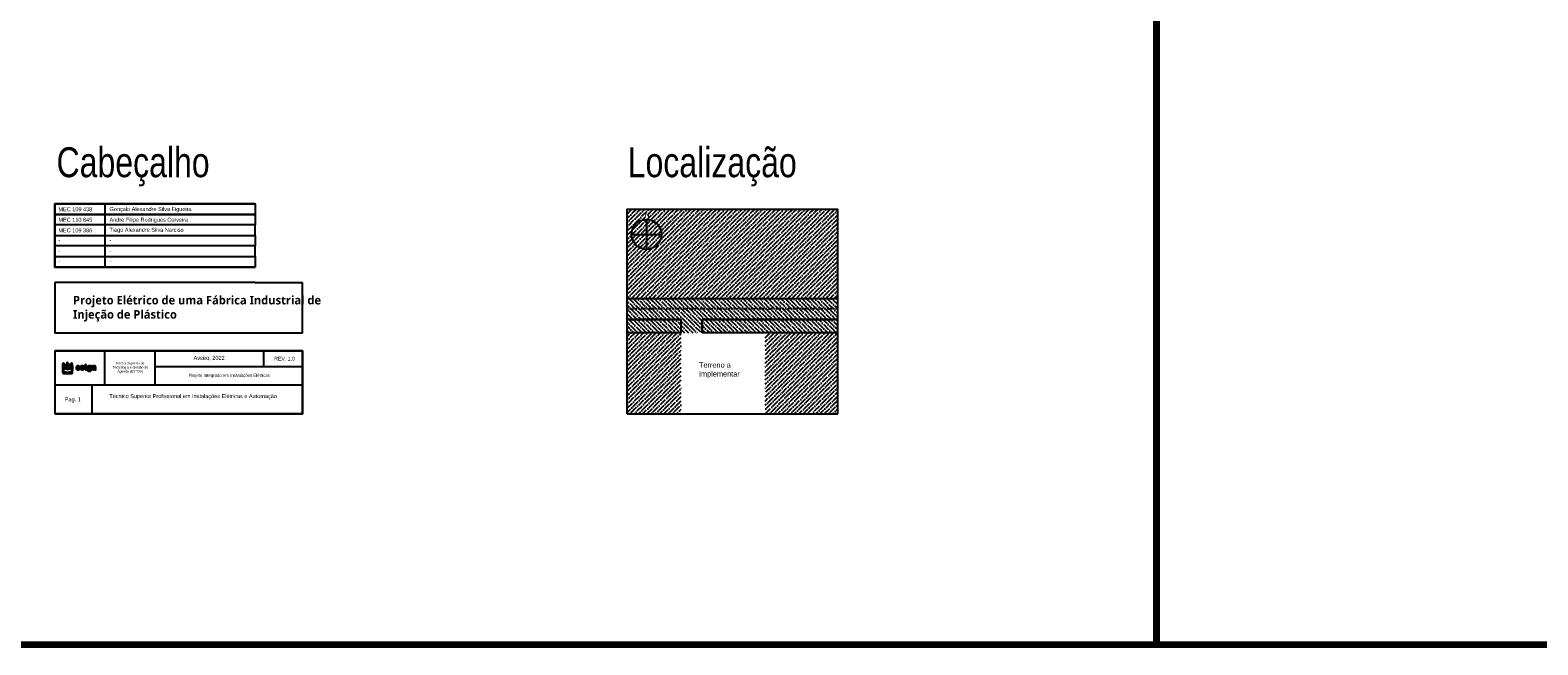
# Model space of a CAD drawing. Header units: millimetres. Extents: x -559 to 10735, y -2326 to 222.
# Tile 43 of 106: x 473 to 2076, y -2326 to -1672. Entities that reach past the tile are written whole.
import ezdxf

# ---------------------------------------------------------------- set-up
doc = ezdxf.new("R2010")
doc.units = ezdxf.units.MM
doc.header["$LTSCALE"] = 4
doc.linetypes.add('DASHED', pattern=[0.75, 0.5, -0.25])
for name, color, linetype in [('Limite do Plano', 255, 'Continuous'), ('Modelo', 251, 'Continuous'), ('Texto Cabeçalho', 3, 'Continuous'), ('Titulos de Pagina', 1, 'Continuous')]:
    doc.layers.add(name, color=color, linetype=linetype)
doc.styles.add('STYLE1', font='txt', dxfattribs={"width": 0.8})
pattern_1 = [(315, (3188.1996, -655.145), (6.173926, -1.683798), [7.9375, -1.5875, 0, -1.5875])]

msp = doc.modelspace()

# ---------------------------------------------------------------- hatches: boundary and pattern name
at = {"layer": 'Modelo', "true_color": 0x136734}
h = msp.add_hatch(dxfattribs=at)
h.set_pattern_fill('ANSI36', color=116)
h.set_pattern_definition([(45, (39.007, 0), (1.683798, 6.173926), [7.9375, -1.5875, 0, -1.5875])])
h.paths.add_polyline_path([(1331.3, -1957.5), (1331.3, -1862.4), (1107.8, -1862.4), (1107.8, -1957.5)])
h.paths.add_polyline_path([(1165.1, -1994.1), (1107.8, -1994.1), (1107.8, -2080.4), (1165.1, -2080.4)])
h.paths.add_polyline_path([(1331.3, -1994.1), (1254.6, -1994.1), (1254.6, -2080.4), (1331.3, -2080.4)])
at = {"layer": 'Modelo', "true_color": 0x000000}
h = msp.add_hatch(dxfattribs=at)
h.set_pattern_fill('ANSI36', color=18, angle=-90)
h.set_pattern_definition(pattern_1)
h.paths.add_polyline_path([(1331.3, -1979.8), (1331.3, -1957.5), (1107.8, -1957.5), (1107.8, -1979.8), (1165.1, -1979.8), (1165.1, -1994.1), (1187.5, -1994.1), (1187.5, -1979.8)])
at = {"layer": 'Modelo', "true_color": 0x939598}
h = msp.add_hatch(dxfattribs=at)
h.set_pattern_fill('ANSI36', color=252, angle=-90)
h.set_pattern_definition(pattern_1)
h.paths.add_polyline_path([(1187.5, -1979.8), (1187.5, -1994.1), (1331.3, -1994.1), (1331.3, -1979.8)])
h.paths.add_polyline_path([(1107.8, -1979.8), (1107.8, -1994.1), (1165.1, -1994.1), (1165.1, -1979.8)])
at = {"layer": 'Texto Cabeçalho'}
h = msp.add_hatch(color=256, dxfattribs=at)
h.dxf.hatch_style = 1
h.paths.add_polyline_path([(514.1, -2028.2, -0.103369), (513.8, -2028, -0.100368), (513.6, -2027.6, -0.089615), (513.5, -2027.2, 0.138861), (513.4, -2026.7, 0.04933), (512.9, -2026.2, 0.049188), (512.4, -2025.7, 0.157567), (512, -2025.6, 0.119218), (511.8, -2025.6, 0.19762), (511.7, -2025.7, 0.071776), (511.6, -2026, 0.007282), (511.6, -2026.7, -0.03039), (511.6, -2027.5, -0.109263), (511.4, -2028, -0.162003), (511.1, -2028.2, -0.093147), (510.6, -2028.3, -0.088417), (510.3, -2028.3, -0.074351), (510.1, -2028.1, -0.047695), (509.8, -2027.8, -0.013943), (509.4, -2027.4, 0.016235), (509.1, -2027, 0.021586), (508.8, -2026.7, 0.019562), (508.5, -2026.5, 0.160613), (508.3, -2026.4, 0.105218), (508.2, -2026.5, 0.031288), (508, -2026.5, 0.029869), (507.8, -2026.7, 0.028262), (507.6, -2026.8), (507.2, -2027.3), (507.2, -2031.9, 0.001459), (507.2, -2034.7, 0.014831), (507.2, -2035.9, 0.036596), (507.3, -2036.5, 0.117837), (507.5, -2036.9), (507.8, -2037.3), (512.6, -2037.3), (517.3, -2037.3), (517.6, -2036.9, 0.110111), (517.8, -2036.5, 0.037202), (517.9, -2035.8, 0.01517), (517.9, -2034.7, 0.001536), (518, -2032, 0.00222), (518, -2030.2, 0.00338), (517.9, -2028.7, 0.001252), (517.9, -2027.4, 0.085167), (517.9, -2027.2, 0.1341), (517.7, -2026.9, 0.046674), (517.3, -2026.7, 0.046093), (516.8, -2026.5, 0.175615), (516.6, -2026.5, 0.095071), (516.4, -2026.6, 0.011188), (516.2, -2026.8, 0.013085), (515.9, -2027.1, 0.010367), (515.7, -2027.5, -0.016413), (515.3, -2027.9, -0.050954), (515.1, -2028.1, -0.075762), (514.8, -2028.3, -0.085445), (514.5, -2028.3, -0.100623)])
h.paths.add_polyline_path([(514.2, -2032.3, -0.006824), (515.1, -2032.3), (516.5, -2032.3), (516.6, -2034.1), (516.6, -2035.8), (515.2, -2035.8, 0.008317), (514.4, -2035.9, 0.049732), (514, -2035.9, 0.085353), (513.7, -2036, 0.053245), (513.4, -2036.3, -0.051848), (513, -2036.6, -0.137763), (512.7, -2036.7, -0.141522), (512.4, -2036.6, -0.055915), (512, -2036.3, 0.066463), (511.7, -2036.1, 0.061609), (511.4, -2036, 0.037581), (510.9, -2035.9, 0.008945), (510.1, -2035.8), (508.6, -2035.8), (508.6, -2034.2, -0.005737), (508.6, -2033.6, -0.007758), (508.6, -2033.1, -0.005495), (508.6, -2032.6, -0.080952), (508.6, -2032.5, -0.226456), (508.7, -2032.4, -0.042121), (509, -2032.3, -0.028091), (509.5, -2032.3, -0.008218), (510.2, -2032.2, -0.007127), (511, -2032.3, -0.049297), (511.5, -2032.3, -0.091664), (511.8, -2032.4, -0.058119), (512, -2032.7, 0.049987), (512.4, -2033, 0.158555), (512.7, -2033.1, 0.161487), (513, -2033, 0.052373), (513.3, -2032.7, -0.055528), (513.6, -2032.4, -0.105577), (513.8, -2032.3, -0.055162)], flags=16)
at = {"layer": 'Texto Cabeçalho', "true_color": 0x000000}
h = msp.add_hatch(color=18, dxfattribs=at)
h.dxf.hatch_style = 1
h.paths.add_polyline_path([(522.7, -2031.6, -0.113871), (522.9, -2031.6, -0.04008), (523.4, -2031.5, -0.005228), (524.2, -2031.5), (525.8, -2031.5), (525.7, -2031, 0.048578), (525.5, -2030.4, 0.065059), (525.3, -2030, 0.068572), (524.9, -2029.6, 0.062515), (524.5, -2029.3, 0.023173), (524, -2029.2, 0.080221), (523.7, -2029.1, 0.075403), (523.3, -2029.2, 0.018955), (522.8, -2029.4, 0.076875), (522.3, -2029.7, 0.080553), (522, -2030.1, 0.076557), (521.7, -2030.7, 0.060775), (521.6, -2031.3, 0.052656), (521.7, -2032, 0.074597), (521.9, -2032.5, 0.080636), (522.3, -2033, 0.074541), (522.7, -2033.3, 0.034396), (523.2, -2033.5, 0.065799), (523.6, -2033.5, 0.069298), (524, -2033.5, 0.042275), (524.5, -2033.4, 0.054982), (524.9, -2033.2, 0.036275), (525.2, -2032.9, 0.034641), (525.5, -2032.5, 0.160063), (525.6, -2032.3, 0.390518), (525.5, -2032.2, 0.056062), (525.1, -2032.2, 0.050936), (524.7, -2032.3, 0.117799), (524.4, -2032.4, -0.16673), (524, -2032.7, -0.120242), (523.3, -2032.6, -0.124135), (522.9, -2032.3, -0.18266), (522.7, -2031.8, -0.238399)])
h.paths.add_polyline_path([(522.7, -2030.6, -0.091609), (522.9, -2030.3, -0.108903), (523.2, -2030.1, -0.078201), (523.7, -2030, -0.081241), (524.1, -2030, -0.13845), (524.4, -2030.2, -0.062207), (524.4, -2030.3, -0.039117), (524.5, -2030.4, -0.038824), (524.5, -2030.5, -0.056382), (524.6, -2030.7, -0.139014), (524.5, -2030.8, -0.168808), (524.4, -2030.9, -0.074881), (524.2, -2031, -0.012599), (523.7, -2031, -0.02814), (523.1, -2031, -0.156678), (522.8, -2030.8, -0.311186)], flags=16)
h.paths.add_polyline_path([(527.3, -2031.4, 0.01235), (528.2, -2031.7, -0.055419), (528.7, -2031.9, -0.154763), (528.9, -2032.2, -0.239194), (528.9, -2032.5, -0.128236), (528.7, -2032.8, -0.132572), (528.3, -2032.8, -0.077903), (527.9, -2032.8, -0.080674), (527.6, -2032.6, -0.168057), (527.4, -2032.4, 0.202023), (527.2, -2032.2, 0.079859), (526.9, -2032.1, 0.076974), (526.6, -2032.1, 0.15765), (526.3, -2032.2, 0.332869), (526.3, -2032.5, 0.066485), (526.6, -2032.8, 0.056587), (527, -2033.2, 0.072154), (527.5, -2033.4, 0.083014), (528.4, -2033.5, 0.097651), (529.2, -2033.3, 0.116791), (529.8, -2032.8, 0.163369), (530.1, -2032.2, 0.072663), (530, -2031.7, 0.122125), (529.8, -2031.4, 0.102823), (529.5, -2031.2, 0.04161), (529, -2031, -0.012751), (528.3, -2030.8, -0.042101), (527.8, -2030.6, -0.07158), (527.6, -2030.4, -0.207626), (527.5, -2030.2, -0.255969), (527.6, -2030, -0.085662), (527.9, -2029.9, -0.073886), (528.3, -2029.9, -0.10615), (528.7, -2030, -0.026102), (528.8, -2030, -0.033758), (528.9, -2030.1, -0.049946), (529, -2030.2, 0.44107), (529, -2030.3, 0.040945), (529.2, -2030.3, 0.036019), (529.3, -2030.4, 0.022477), (529.5, -2030.4, 0.006342), (529.7, -2030.4, 0.010544), (529.9, -2030.4, 0.004395), (530, -2030.4, 0.389495), (530, -2030.4, 0.121245), (530, -2030.1, 0.029603), (529.8, -2029.8, 0.028452), (529.6, -2029.5, 0.14911), (529.4, -2029.4, 0.027359), (528.8, -2029.3, 0.027599), (528.3, -2029.2, 0.029348), (527.8, -2029.2, 0.052114), (527.4, -2029.3, 0.051808), (526.9, -2029.5, 0.112549), (526.6, -2029.7, 0.119902), (526.5, -2030, 0.063393), (526.5, -2030.5, 0.088373), (526.6, -2030.9, 0.126496), (526.8, -2031.2, 0.068854)])
h.paths.add_polyline_path([(532.3, -2029, -0.022931), (532.3, -2028.7, 0.099329), (532.2, -2028.3, 0.135439), (532, -2028, 0.177459), (531.6, -2027.9, 0.181757), (531.4, -2028, 0.133829), (531.3, -2028.1, 0.022028), (531.3, -2028.3, 0.022866), (531.3, -2028.5, 0.018427), (531.2, -2028.7, -0.024804), (531.2, -2029, -0.110756), (531.2, -2029.2, -0.174053), (531.1, -2029.2, -0.085474), (530.9, -2029.3, 0.071854), (530.8, -2029.3, 0.117651), (530.6, -2029.4, 0.122574), (530.6, -2029.5, 0.082072), (530.6, -2029.6, 0.097504), (530.6, -2029.7, 0.076301), (530.7, -2029.8, 0.074004), (530.8, -2029.9, 0.081717), (530.9, -2030, -0.145612), (531.1, -2030.1, -0.130186), (531.2, -2030.3, -0.049038), (531.2, -2030.7, -0.005703), (531.2, -2031.5, 0.014049), (531.3, -2032.6, 0.10478), (531.4, -2033, 0.190915), (531.7, -2033.3, 0.068962), (532.2, -2033.4, 0.011052), (532.7, -2033.4, 0.089181), (533, -2033.4, 0.209026), (533.1, -2033.3, 0.103767), (533.1, -2033.1, 0.102549), (533.1, -2032.9, 0.09348), (533, -2032.8, 0.080963), (532.9, -2032.7, 0.055091), (532.7, -2032.6, -0.085661), (532.5, -2032.5, -0.172689), (532.3, -2032.4, -0.068807), (532.3, -2032, -0.006072), (532.3, -2031.2, -0.005), (532.3, -2030.4, -0.07577), (532.3, -2030.1, -0.227977), (532.5, -2030, -0.088152), (532.7, -2030, 0.044917), (532.9, -2029.9, 0.124433), (533, -2029.9, 0.149479), (533.1, -2029.8, 0.07578), (533.1, -2029.6, 0.07578), (533.1, -2029.5, 0.149479), (533, -2029.3, 0.124433), (532.9, -2029.3, 0.044917), (532.7, -2029.3, -0.050044), (532.5, -2029.2, -0.186049), (532.3, -2029.2, -0.136666)])
h.paths.add_polyline_path([(537.8, -2029.3), (537.3, -2029.3, 0.033181), (537.1, -2029.3, 0.043568), (536.9, -2029.3, 0.050115), (536.8, -2029.4, 0.187636), (536.7, -2029.5, -0.247449), (536.6, -2029.5, -0.10686), (536.5, -2029.5, -0.060386), (536.4, -2029.5, -0.023082), (536.1, -2029.4, 0.019444), (535.8, -2029.2, 0.077502), (535.5, -2029.1, 0.074546), (535.3, -2029.1, 0.017156), (534.9, -2029.2, 0.196809), (534.1, -2029.9, 0.106383), (533.7, -2031, 0.105474), (533.8, -2032.3, 0.191241), (534.5, -2033, 0.085158), (534.9, -2033.2, 0.050096), (535.4, -2033.2, 0.050301), (536, -2033.1, 0.090587), (536.4, -2032.9, -0.012552), (536.6, -2032.8, -0.257457), (536.7, -2032.8, -0.273567), (536.7, -2032.9, -0.013884), (536.7, -2033.1, -0.05592), (536.7, -2033.6, -0.118454), (536.5, -2034, -0.135537), (536.2, -2034.2, -0.084417), (535.8, -2034.2, -0.04037), (535.6, -2034.2, -0.038681), (535.3, -2034.2, -0.041248), (535.1, -2034.1, -0.099612), (535, -2034, 0.147033), (534.8, -2033.8, 0.057385), (534.3, -2033.7, 0.064117), (533.9, -2033.8, 0.359237), (533.8, -2033.9, 0.130215), (533.8, -2034, 0.023416), (533.9, -2034.2, 0.023868), (534.1, -2034.3, 0.019589), (534.2, -2034.5, 0.128655), (534.8, -2034.8, 0.067817), (535.6, -2035, 0.066219), (536.5, -2034.9, 0.103511), (537.2, -2034.5), (537.7, -2034.1), (537.7, -2031.7)])
h.paths.add_polyline_path([(536.7, -2030.8, -0.078162), (536.7, -2031.3, -0.08106), (536.6, -2031.8, -0.110055), (536.4, -2032.2, -0.05576), (536, -2032.4, -0.113803), (535.7, -2032.5, -0.118156), (535.4, -2032.5, -0.06293), (535.1, -2032.3, -0.1635), (534.9, -2031.9, -0.06554), (534.8, -2031.2, -0.065846), (534.8, -2030.6, -0.17401), (535.1, -2030.2, -0.081368), (535.5, -2030, -0.102035), (535.8, -2030, -0.109501), (536.2, -2030.1, -0.106286), (536.5, -2030.3, -0.089684)], flags=16)
h.paths.add_polyline_path([(542.4, -2030.4, 0.036016), (542.3, -2029.9, 0.07733), (542.2, -2029.6, 0.153756), (542.1, -2029.5, 0.069667), (541.6, -2029.3, 0.029511), (541, -2029.2, 0.029541), (540.4, -2029.2, 0.051631), (539.8, -2029.3, 0.085642), (539.2, -2029.5, 0.13911), (538.8, -2030, 0.300432), (538.9, -2030.3, 0.213781), (539.3, -2030.5, 0.056561), (539.5, -2030.4, 0.059268), (539.7, -2030.4, 0.06217), (539.8, -2030.3, 0.075491), (540, -2030.1, -0.163422), (540.3, -2029.8, -0.138242), (540.8, -2029.8, -0.151603), (541.2, -2030, -0.198567), (541.4, -2030.4, -0.109936), (541.3, -2030.7, -0.167168), (541.1, -2030.8, -0.0704), (540.8, -2030.9, -0.008633), (540, -2031.1, 0.031451), (539.7, -2031.1, 0.027553), (539.4, -2031.3, 0.028543), (539.1, -2031.4, 0.070294), (538.9, -2031.5, 0.107636), (538.7, -2031.9, 0.108361), (538.6, -2032.4, 0.106663), (538.8, -2032.8, 0.101341), (539.1, -2033.2, 0.072013), (539.5, -2033.4, 0.083264), (539.9, -2033.5, 0.077928), (540.4, -2033.5, 0.054111), (540.9, -2033.3, -0.023082), (541.2, -2033.2, -0.060386), (541.3, -2033.1, -0.10686), (541.4, -2033.1, -0.247449), (541.5, -2033.2, 0.188788), (541.6, -2033.3, 0.049671), (541.7, -2033.3, 0.043241), (541.9, -2033.4, 0.032838), (542.1, -2033.4, 0.022226), (542.3, -2033.4, 0.123286), (542.5, -2033.3, 0.241912), (542.5, -2033.2, 0.102416), (542.5, -2033.1, -0.071957), (542.5, -2032.9, -0.005942), (542.4, -2032.5, -0.007853), (542.4, -2031.9, -0.005973), (542.4, -2031.2, 0.006065)])
h.paths.add_polyline_path([(541.3, -2031.6, -0.172242), (541.3, -2031.7, -0.047364), (541.4, -2031.9, -0.096839), (541.3, -2032.3, -0.097339), (541.1, -2032.6, -0.098406), (540.8, -2032.8, -0.101383), (540.4, -2032.9, -0.098385), (540.1, -2032.8, -0.121124), (539.8, -2032.6, -0.129792), (539.7, -2032.3, -0.122461), (539.7, -2032, -0.103308), (539.9, -2031.8, -0.109403), (540.1, -2031.7, -0.071406), (540.4, -2031.6, -0.022133), (540.9, -2031.5, -0.034533), (541.1, -2031.5, -0.151976)], flags=16)

# ---------------------------------------------------------------- linework, layer by layer
at = {"layer": 'Limite do Plano', "lineweight": 200}
for points in [[(159.8, -403.5), (1670.6, -403.5), (1670.6, -2326), (159.8, -2326)], [(1670.6, -403.5), (3181.4, -403.5), (3181.4, -2326), (1670.6, -2326)]]:
    msp.add_lwpolyline(points, close=True, dxfattribs=at)
at = {"layer": 'Modelo', "color": 0}
for p, q in [((1128.3, -1873.5), (1128.3, -1905.2)), ((1112.4, -1889.4), (1144.1, -1889.4))]:
    msp.add_line(p, q, dxfattribs=at)
at = {"layer": 'Modelo'}
for p, q in [((499.1, -1940.4), (499.1, -1994.6)), ((712, -1940.4), (499.1, -1940.4)), ((712, -1940.4), (762.5, -1940.4)), ((762.5, -1994.6), (762.5, -1940.4)), ((1165.1, -1994.1), (1165.1, -1979.8)), ((1187.5, -1994.1), (1187.5, -1979.8)), ((762.5, -1994.6), (499.1, -1994.6)), ((499.1, -2013.2), (499.1, -2080.4)), ((499.1, -2013.2), (499.1, -2061.9)), ((552.3, -2049.6), (552.3, -2013.6)), ((605.5, -2013.2), (605.5, -2049.6)), ((721.4, -2030.2), (721.4, -2013.2)), ((762.5, -2030.2), (605.5, -2030.2)), ((499.1, -2049.6), (762.5, -2049.6)), ((538.3, -2049.6), (538.3, -2080.4)), ((1107.8, -2080.4), (1331.3, -2080.4))]:
    msp.add_line(p, q, dxfattribs=at)
at = {"layer": 'Modelo', "color": 7, "linetype": 'DASHED', "true_color": 0xffffff}
msp.add_line((1331.3, -1968.7), (1107.8, -1968.7), dxfattribs=at)
at = {"layer": 'Modelo'}
for points in [[(712, -1868.1), (499.1, -1868.1), (499.1, -1856.9), (712, -1856.9)], [(499.1, -1856.9), (552.3, -1856.9), (552.3, -1924.1), (499.1, -1924.1)], [(499.1, -1868.1), (712, -1868.1), (712, -1879.3), (499.1, -1879.3)], [(712, -1879.3), (499.1, -1879.3), (499.1, -1890.5), (712, -1890.5)], [(499.1, -1890.5), (712, -1890.5), (712, -1901.7), (499.1, -1901.7)], [(712, -1901.7), (499.1, -1901.7), (499.1, -1912.9), (712, -1912.9)], [(712, -1924.1), (499.1, -1924.1), (499.1, -1912.9), (712, -1912.9)]]:
    msp.add_lwpolyline(points, close=True, dxfattribs=at)
for points in [[(712, -1856.9), (499.1, -1856.9), (499.1, -1924.1), (712, -1924.1)], [(712, -1924.1), (499.1, -1924.1), (499.1, -1856.9), (712, -1856.9)], [(1107.8, -2080.4), (1107.8, -1862.4), (1331.3, -1862.4), (1331.3, -2080.4)], [(1165.1, -1979.8), (1107.8, -1979.8), (1107.8, -1957.5), (1331.3, -1957.5), (1331.3, -1979.8), (1187.5, -1979.8)], [(1165.1, -1994.1), (1107.8, -1994.1), (1107.8, -1979.8), (1165.1, -1979.8)], [(1187.5, -1979.8), (1331.3, -1979.8), (1331.3, -1994.1), (1187.5, -1994.1)], [(499.1, -2013.2), (762.5, -2013.2), (762.5, -2080.4), (499.1, -2080.4)], [(499.1, -2080.4), (762.5, -2080.4), (762.5, -2013.2), (499.1, -2013.2)]]:
    msp.add_lwpolyline(points, dxfattribs=at)
at = {"layer": 'Modelo', "color": 0}
msp.add_circle((1128.3, -1889.4), 15.9, dxfattribs=at)
at = {"layer": 'Texto Cabeçalho'}
for points in [[(511.6, -2026.7, -0.03039), (511.6, -2027.5, -0.109263), (511.4, -2028, -0.162002), (511.1, -2028.2, -0.093148), (510.6, -2028.3, -0.088414), (510.3, -2028.3, -0.074352), (510.1, -2028.1, -0.047695), (509.8, -2027.8, -0.013943), (509.4, -2027.4, 0.016236), (509.1, -2027, 0.021587), (508.8, -2026.7, 0.01956), (508.5, -2026.5, 0.160613), (508.3, -2026.4, 0.105217), (508.2, -2026.5, 0.031287), (508, -2026.5, 0.02987), (507.8, -2026.7, 0.028262), (507.6, -2026.8), (507.2, -2027.3), (507.2, -2031.9, 0.001459), (507.2, -2034.7, 0.014831), (507.2, -2035.9, 0.036596), (507.3, -2036.5, 0.117837), (507.5, -2036.9), (507.8, -2037.3), (512.6, -2037.3), (517.3, -2037.3), (517.6, -2036.9, 0.110111), (517.8, -2036.5, 0.037202), (517.9, -2035.8, 0.01517), (517.9, -2034.7, 0.001536), (518, -2032, 0.00222), (518, -2030.2, 0.00338), (517.9, -2028.7, 0.001252), (517.9, -2027.4, 0.085167), (517.9, -2027.2, 0.1341), (517.7, -2026.9, 0.046674), (517.3, -2026.7, 0.046093), (516.8, -2026.5, 0.175615), (516.6, -2026.5, 0.095071), (516.4, -2026.6, 0.011196), (516.2, -2026.8, 0.013078), (515.9, -2027.1, 0.010367), (515.7, -2027.5, -0.016413), (515.3, -2027.9, -0.050954), (515.1, -2028.1, -0.075762), (514.8, -2028.3, -0.085443), (514.5, -2028.3, -0.100625), (514.1, -2028.2, -0.103356), (513.8, -2028, -0.100381), (513.6, -2027.6, -0.089614), (513.5, -2027.2, 0.13886), (513.4, -2026.7, 0.04933), (512.9, -2026.2, 0.049188), (512.4, -2025.7, 0.157567), (512, -2025.6, 0.119219), (511.8, -2025.6, 0.197619), (511.7, -2025.7, 0.071776), (511.6, -2026, 0.007282)], [(512, -2032.7, 0.049987), (512.4, -2033, 0.158555), (512.7, -2033.1, 0.161487), (513, -2033, 0.052373), (513.3, -2032.7, -0.055528), (513.6, -2032.4, -0.105578), (513.8, -2032.3, -0.055162), (514.2, -2032.3, -0.006824), (515.1, -2032.3), (516.5, -2032.3), (516.6, -2034.1), (516.6, -2035.8), (515.2, -2035.8, 0.008317), (514.4, -2035.9, 0.049732), (514, -2035.9, 0.085354), (513.7, -2036, 0.053245), (513.4, -2036.3, -0.051848), (513, -2036.6, -0.137763), (512.7, -2036.7, -0.141522), (512.4, -2036.6, -0.055915), (512, -2036.3, 0.066463), (511.7, -2036.1, 0.061609), (511.4, -2036, 0.037581), (510.9, -2035.9, 0.008945), (510.1, -2035.8), (508.6, -2035.8), (508.6, -2034.2, -0.005737), (508.6, -2033.6, -0.007759), (508.6, -2033.1, -0.005495), (508.6, -2032.6, -0.080952), (508.6, -2032.5, -0.226456), (508.7, -2032.4, -0.042121), (509, -2032.3, -0.028091), (509.5, -2032.3, -0.008218), (510.2, -2032.2, -0.007127), (511, -2032.3, -0.049297), (511.5, -2032.3, -0.091664), (511.8, -2032.4, -0.058119)]]:
    msp.add_lwpolyline(points, format="xyb", close=True, dxfattribs=at)
at = {"layer": 'Texto Cabeçalho', "color": 18, "true_color": 0x000000}
for points in [[(522.8, -2029.4, 0.076875), (522.3, -2029.7, 0.080556), (522, -2030.1, 0.076556), (521.7, -2030.7, 0.060774), (521.6, -2031.3, 0.052657), (521.7, -2032, 0.074597), (521.9, -2032.5, 0.080632), (522.3, -2033, 0.074544), (522.7, -2033.3, 0.034396), (523.2, -2033.5, 0.065799), (523.6, -2033.5, 0.069299), (524, -2033.5, 0.042275), (524.5, -2033.4, 0.054984), (524.9, -2033.2, 0.036273), (525.2, -2032.9, 0.034643), (525.5, -2032.5, 0.160063), (525.6, -2032.3, 0.390517), (525.5, -2032.2, 0.056063), (525.1, -2032.2, 0.050935), (524.7, -2032.3, 0.117799), (524.4, -2032.4, -0.166731), (524, -2032.7, -0.120236), (523.3, -2032.6, -0.12414), (522.9, -2032.3, -0.18266), (522.7, -2031.8, -0.238398), (522.7, -2031.6, -0.113871), (522.9, -2031.6, -0.04008), (523.4, -2031.5, -0.005228), (524.2, -2031.5), (525.8, -2031.5), (525.7, -2031, 0.048578), (525.5, -2030.4, 0.065057), (525.3, -2030, 0.068575), (524.9, -2029.6, 0.062514), (524.5, -2029.3, 0.023173), (524, -2029.2, 0.08022), (523.7, -2029.1, 0.075404), (523.3, -2029.2, 0.018955)], [(524.4, -2030.2, -0.062206), (524.4, -2030.3, -0.039117), (524.5, -2030.4, -0.038823), (524.5, -2030.5, -0.056383), (524.6, -2030.7, -0.139013), (524.5, -2030.8, -0.168809), (524.4, -2030.9, -0.074881), (524.2, -2031, -0.012599), (523.7, -2031, -0.028141), (523.1, -2031, -0.156678), (522.8, -2030.8, -0.311186), (522.7, -2030.6, -0.09161), (522.9, -2030.3, -0.108903), (523.2, -2030.1, -0.078199), (523.7, -2030, -0.081243), (524.1, -2030, -0.138452)], [(527.4, -2029.3, 0.051806), (526.9, -2029.5, 0.112553), (526.6, -2029.7, 0.119897), (526.5, -2030, 0.063394), (526.5, -2030.5, 0.088372), (526.6, -2030.9, 0.126496), (526.8, -2031.2, 0.068854), (527.3, -2031.4, 0.01235), (528.2, -2031.7, -0.055419), (528.7, -2031.9, -0.154763), (528.9, -2032.2, -0.239194), (528.9, -2032.5, -0.128234), (528.7, -2032.8, -0.132575), (528.3, -2032.8, -0.077903), (527.9, -2032.8, -0.080674), (527.6, -2032.6, -0.168057), (527.4, -2032.4, 0.202023), (527.2, -2032.2, 0.079858), (526.9, -2032.1, 0.076975), (526.6, -2032.1, 0.15765), (526.3, -2032.2, 0.332868), (526.3, -2032.5, 0.066484), (526.6, -2032.8, 0.056587), (527, -2033.2, 0.072154), (527.5, -2033.4, 0.083015), (528.4, -2033.5, 0.09765), (529.2, -2033.3, 0.11679), (529.8, -2032.8, 0.163367), (530.1, -2032.2, 0.072664), (530, -2031.7, 0.122124), (529.8, -2031.4, 0.102824), (529.5, -2031.2, 0.04161), (529, -2031, -0.012751), (528.3, -2030.8, -0.042101), (527.8, -2030.6, -0.07158), (527.6, -2030.4, -0.207626), (527.5, -2030.2, -0.255969), (527.6, -2030, -0.085662), (527.9, -2029.9, -0.073885), (528.3, -2029.9, -0.106152), (528.7, -2030, -0.026101), (528.8, -2030, -0.03376), (528.9, -2030.1, -0.035864), (529, -2030.2, -0.175941), (529, -2030.3, 0.30201), (529, -2030.3, 0.040944), (529.2, -2030.3, 0.03602), (529.3, -2030.4, 0.022477), (529.5, -2030.4, 0.006342), (529.7, -2030.4, 0.010545), (529.9, -2030.4, 0.004395), (530, -2030.4, 0.389495), (530, -2030.4, 0.121245), (530, -2030.1, 0.029611), (529.8, -2029.8, 0.028445), (529.6, -2029.5, 0.149111), (529.4, -2029.4, 0.027359), (528.8, -2029.3, 0.027599), (528.3, -2029.2, 0.029348), (527.8, -2029.2, 0.052116)], [(531.4, -2028, 0.13383), (531.3, -2028.1, 0.022027), (531.3, -2028.3, 0.022866), (531.3, -2028.5, 0.018427), (531.2, -2028.7, -0.024804), (531.2, -2029, -0.110756), (531.2, -2029.2, -0.174054), (531.1, -2029.2, -0.085474), (530.9, -2029.3, 0.071854), (530.8, -2029.3, 0.117651), (530.6, -2029.4, 0.122573), (530.6, -2029.5, 0.082074), (530.6, -2029.6, 0.097502), (530.6, -2029.7, 0.076311), (530.7, -2029.8, 0.073995), (530.8, -2029.9, 0.081717), (530.9, -2030, -0.145614), (531.1, -2030.1, -0.130184), (531.2, -2030.3, -0.049038), (531.2, -2030.7, -0.005703), (531.2, -2031.5, 0.014049), (531.3, -2032.6, 0.10478), (531.4, -2033, 0.190915), (531.7, -2033.3, 0.068962), (532.2, -2033.4, 0.011052), (532.7, -2033.4, 0.089181), (533, -2033.4, 0.209026), (533.1, -2033.3, 0.103767), (533.1, -2033.1, 0.102549), (533.1, -2032.9, 0.09348), (533, -2032.8, 0.080962), (532.9, -2032.7, 0.055092), (532.7, -2032.6, -0.085661), (532.5, -2032.5, -0.172688), (532.3, -2032.4, -0.068807), (532.3, -2032, -0.006069), (532.3, -2031.2, -0.005003), (532.3, -2030.4, -0.07577), (532.3, -2030.1, -0.227976), (532.5, -2030, -0.088152), (532.7, -2030, 0.044917), (532.9, -2029.9, 0.124434), (533, -2029.9, 0.149477), (533.1, -2029.8, 0.07578), (533.1, -2029.6, 0.07578), (533.1, -2029.5, 0.149477), (533, -2029.3, 0.124434), (532.9, -2029.3, 0.044917), (532.7, -2029.3, -0.050044), (532.5, -2029.2, -0.186049), (532.3, -2029.2, -0.136666), (532.3, -2029, -0.022931), (532.3, -2028.7, 0.099329), (532.2, -2028.3, 0.135439), (532, -2028, 0.177459), (531.6, -2027.9, 0.181757)], [(534.9, -2029.2, 0.196809), (534.1, -2029.9, 0.106383), (533.7, -2031, 0.105474), (533.8, -2032.3, 0.191244), (534.5, -2033, 0.085154), (534.9, -2033.2, 0.050096), (535.4, -2033.2, 0.050301), (536, -2033.1, 0.090587), (536.4, -2032.9, -0.012552), (536.6, -2032.8, -0.257457), (536.7, -2032.8, -0.273567), (536.7, -2032.9, -0.013884), (536.7, -2033.1, -0.05592), (536.7, -2033.6, -0.118454), (536.5, -2034, -0.135536), (536.2, -2034.2, -0.084417), (535.8, -2034.2, -0.040357), (535.6, -2034.2, -0.038692), (535.3, -2034.2, -0.041249), (535.1, -2034.1, -0.099612), (535, -2034, 0.147033), (534.8, -2033.8, 0.057383), (534.3, -2033.7, 0.064119), (533.9, -2033.8, 0.359236), (533.8, -2033.9, 0.130216), (533.8, -2034, 0.023416), (533.9, -2034.2, 0.023867), (534.1, -2034.3, 0.01959), (534.2, -2034.5, 0.128655), (534.8, -2034.8, 0.067817), (535.6, -2035, 0.066219), (536.5, -2034.9, 0.103511), (537.2, -2034.5), (537.7, -2034.1), (537.7, -2031.7), (537.8, -2029.3), (537.3, -2029.3, 0.033181), (537.1, -2029.3, 0.043567), (536.9, -2029.3, 0.050115), (536.8, -2029.4, 0.187636), (536.7, -2029.5, -0.24745), (536.6, -2029.5, -0.106859), (536.5, -2029.5, -0.060386), (536.4, -2029.5, -0.023082), (536.1, -2029.4, 0.019444), (535.8, -2029.2, 0.077509), (535.5, -2029.1, 0.07454), (535.3, -2029.1, 0.017156)], [(536.5, -2030.3, -0.089685), (536.7, -2030.8, -0.078159), (536.7, -2031.3, -0.081063), (536.6, -2031.8, -0.110055), (536.4, -2032.2, -0.05576), (536, -2032.4, -0.113798), (535.7, -2032.5, -0.118162), (535.4, -2032.5, -0.06293), (535.1, -2032.3, -0.1635), (534.9, -2031.9, -0.06554), (534.8, -2031.2, -0.065846), (534.8, -2030.6, -0.174009), (535.1, -2030.2, -0.081369), (535.5, -2030, -0.102035), (535.8, -2030, -0.1095), (536.2, -2030.1, -0.106285)], [(539.8, -2029.3, 0.085643), (539.2, -2029.5, 0.139111), (538.8, -2030, 0.30043), (538.9, -2030.3, 0.213781), (539.3, -2030.5, 0.056559), (539.5, -2030.4, 0.059271), (539.7, -2030.4, 0.062169), (539.8, -2030.3, 0.075491), (540, -2030.1, -0.163421), (540.3, -2029.8, -0.138241), (540.8, -2029.8, -0.151604), (541.2, -2030, -0.198569), (541.4, -2030.4, -0.109935), (541.3, -2030.7, -0.167168), (541.1, -2030.8, -0.0704), (540.8, -2030.9, -0.008633), (540, -2031.1, 0.031451), (539.7, -2031.1, 0.027552), (539.4, -2031.3, 0.028544), (539.1, -2031.4, 0.070293), (538.9, -2031.5, 0.107636), (538.7, -2031.9, 0.108364), (538.6, -2032.4, 0.106657), (538.8, -2032.8, 0.101343), (539.1, -2033.2, 0.072013), (539.5, -2033.4, 0.083267), (539.9, -2033.5, 0.077925), (540.4, -2033.5, 0.054111), (540.9, -2033.3, -0.023082), (541.2, -2033.2, -0.060386), (541.3, -2033.1, -0.106859), (541.4, -2033.1, -0.24745), (541.5, -2033.2, 0.188788), (541.6, -2033.3, 0.049672), (541.7, -2033.3, 0.043241), (541.9, -2033.4, 0.032837), (542.1, -2033.4, 0.022226), (542.3, -2033.4, 0.123286), (542.5, -2033.3, 0.241912), (542.5, -2033.2, 0.102416), (542.5, -2033.1, -0.071957), (542.5, -2032.9, -0.005943), (542.4, -2032.5, -0.007853), (542.4, -2031.9, -0.005973), (542.4, -2031.2, 0.006065), (542.4, -2030.4, 0.036016), (542.3, -2029.9, 0.07733), (542.2, -2029.6, 0.153756), (542.1, -2029.5, 0.069667), (541.6, -2029.3, 0.029521), (541, -2029.2, 0.029531), (540.4, -2029.2, 0.05163)], [(541.4, -2031.9, -0.096839), (541.3, -2032.3, -0.097339), (541.1, -2032.6, -0.098406), (540.8, -2032.8, -0.101383), (540.4, -2032.9, -0.098386), (540.1, -2032.8, -0.121123), (539.8, -2032.6, -0.129796), (539.7, -2032.3, -0.122458), (539.7, -2032, -0.103306), (539.9, -2031.8, -0.109406), (540.1, -2031.7, -0.071406), (540.4, -2031.6, -0.022133), (540.9, -2031.5, -0.034533), (541.1, -2031.5, -0.151976), (541.3, -2031.6, -0.172243), (541.3, -2031.7, -0.047364)]]:
    msp.add_lwpolyline(points, format="xyb", close=True, dxfattribs=at)

# ---------------------------------------------------------------- texts
at = {"layer": 'Modelo', "color": 18, "true_color": 0x000000, "insert": (1126.6, -1866), "char_height": 4.82, "attachment_point": 1}
msp.add_mtext_dynamic_manual_height_columns('{\\C0;N}', width=41.597, gutter_width=24.1, heights=[0], dxfattribs=at)
at = {"layer": 'Modelo', "insert": (1184.1, -2025.5), "char_height": 5.656, "attachment_point": 1}
msp.add_mtext_dynamic_manual_height_columns('{\\C0;Terreno a Implementar}', width=48.82, gutter_width=28.3, heights=[0], dxfattribs=at)
at = {"layer": 'Texto Cabeçalho', "attachment_point": 1}
for s, width, gutter_width, heights, insert, char_height in [('Gonçalo Alexandre Silva Figueira', 106.914, 21.3, [0], (557.1, -1860.3), 4.261), ('MEC 109 438', 106.914, 21.3, [0], (502.8, -1860.5), 4.261), ('MEC 110 845', 106.914, 21.3, [0], (502.8, -1871.7), 4.261), ('Andre Filipe Rodrigues Cerveira', 106.914, 21.3, [0], (557.1, -1871.7), 4.261), ('MEC 109 386', 106.914, 21.3, [0], (502.8, -1882.9), 4.261), ('Tiago Alexandre Silva Narciso', 106.914, 21.3, [0], (557.1, -1882.4), 4.261), ('{\\fMeiryo UI|b1|i0|c0|p50;Projeto Elétrico de uma Fábrica Industrial de Injeção de Plástico}', 264.741, 34.6, [43], (518.3, -1954.8), 9.09), ('\\pxqc;Aveiro, 2022', 106.914, 21.3, [0], (609.6, -2018.6), 4.261), ('\\pxqc;REV. 1.0', 51.426, 19.9, [0], (717.6, -2019.6), 3.98), ('\\pxqc;Escola Superior de Tecnologia e Gestão de Águeda (ESTGA)', 44.881, 12.8, [14], (556.8, -2025.2), 2.569), ('\\pxqc;Projeto Integrado em Instalações Elétricas', 118.786, 16.7, [12.5], (625.1, -2037.6), 3.332), ('\\pxqc;Pag. 1', 23.817, 21.3, [0], (506.1, -2062.8), 4.261), ('\\pxqc;Técnico Superior Profissional em Instalações Elétricas e Automação', 173.333, 21.3, [15.5], (559.4, -2059.3), 4.261)]:
    msp.add_mtext_dynamic_manual_height_columns(s, width=width, gutter_width=gutter_width, heights=heights, dxfattribs=dict(at, insert=insert, char_height=char_height))
at = {"layer": 'Texto Cabeçalho', "color": 18, "true_color": 0x000000, "char_height": 4.26, "attachment_point": 1}
for insert in [(502.8, -1893.4), (502.8, -1905), (557.1, -1893.4), (557.1, -1905), (502.8, -1915.7), (557.1, -1915.7)]:
    msp.add_mtext_dynamic_manual_height_columns('-', width=106.914, gutter_width=21.3, heights=[0], dxfattribs=dict(at, insert=insert))
at = {"layer": 'Titulos de Pagina', "char_height": 31.83, "attachment_point": 1, "style": 'STYLE1'}
for s, insert in [('Cabeçalho', (500.8, -1796.7)), ('Localização', (1108.3, -1796.7))]:
    msp.add_mtext_dynamic_manual_height_columns(s, width=382.896, gutter_width=159.1, heights=[0], dxfattribs=dict(at, insert=insert))

doc.saveas('drawing.dxf')
